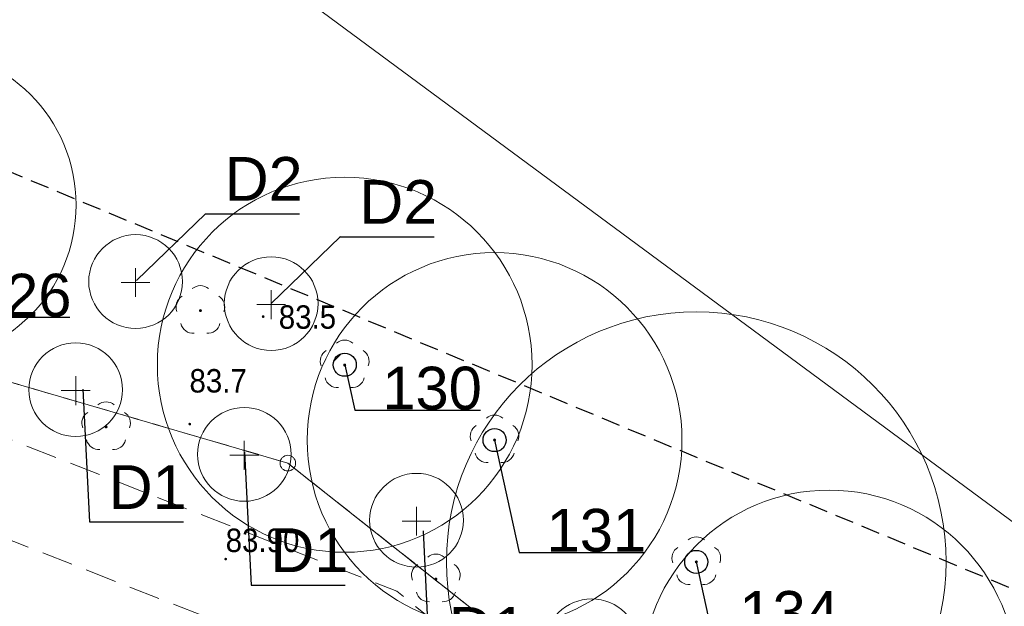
# Model space of a CAD drawing. Header units: metres. Extents: x 6540907 to 6541833, y 5893434 to 5894895.
# Tile 207 of 256: x 6541407 to 6541438, y 5894249 to 5894268. Entities that reach past the tile are written whole.
import ezdxf
from ezdxf import colors
from ezdxf.entities.mleader import LeaderData, LeaderLine
from ezdxf.enums import TextEntityAlignment as Align
from ezdxf.math import Vec2, Vec3

# ---------------------------------------------------------------- set-up
doc = ezdxf.new("R2010")
doc.units = ezdxf.units.M
doc.header["$MEASUREMENT"] = 0
for name, pattern in [('1.0_0.5', [1.5, 1, -0.5]), ('2', [0.9, 0.6, -0.3]), ('219-500', [0, 0]), ('egug-500', [1, 0.5, -0.5])]:
    doc.linetypes.add(name, pattern=pattern)
doc.layers.get('0').update_dxf_attribs({"color": 2, "linetype": 'CONTINUOUS', "lineweight": 5})
for name, color, linetype, lineweight in [('202-punkt graniczny', 251, 'CONTINUOUS', 9), ('218-kontur użytku gruntowego', 251, 'CONTINUOUS', 9), ('219-działka ewidencyjna', 152, 'CONTINUOUS', 18), ('chodnik', 251, 'CONTINUOUS', 9), ('drzewo liściaste', 251, 'CONTINUOUS', 9), ('pikieta naturalna', 251, 'CONTINUOUS', 9), ('pikieta naturalna-Atr2', 251, 'CONTINUOUS', 9), ('pikieta sztuczna', 251, 'CONTINUOUS', 9), ('pikieta sztuczna-Atr2', 251, 'CONTINUOUS', 9), ('woda stojąca', 251, 'CONTINUOUS', 9), ('z_i_drzewa_liściste_korony', 66, 'CONTINUOUS', 20), ('z_i_drzewa_opis', 7, 'CONTINUOUS', 25), ('z_n_kom_alnus glutinosa', 162, 'CONTINUOUS', 20), ('z_nas_kom_populus tremula', 162, 'CONTINUOUS', 20), ('Zakres', 252, 'CONTINUOUS', 15)]:
    doc.layers.add(name, color=color, linetype=linetype, lineweight=lineweight)
doc.styles.add('Opisowy', font='arial.ttf')
doc.styles.get("Standard").update_dxf_attribs({"font": 'Arial', "width": 0.75})

# ---------------------------------------------------------------- blocks, each defined once
blk = doc.blocks.new('202')
at = {"color": 0, "linetype": 'Continuous', "lineweight": 0}
blk.add_circle((0, 0), 0.25, dxfattribs=at)
blk = doc.blocks.new('PW01')
at = {"linetype": 'Continuous', "lineweight": 13}
h = blk.add_hatch(color=0, dxfattribs=at)
edge = h.paths.add_edge_path()
edge.add_arc((0, 0), 0.045, 0, 360)
blk = doc.blocks.new('OP021')
at = {"linetype": 'Continuous', "lineweight": 13}
h = blk.add_hatch(color=0, dxfattribs=at)
edge = h.paths.add_edge_path()
edge.add_arc((0, 0), 0.05, 0, 360)
at = {"color": 0, "linetype": 'Continuous', "lineweight": 13}
for centre, start, end in [((0, 0.4), 49.272, 130.728), ((-0.38, 0.124), 121.308, 202.548), ((0.38, 0.124), 337.452, 58.692), ((-0.235, -0.324), 193.221, 274.871), ((0.235, -0.324), 265.129, 346.779)]:
    blk.add_arc(centre, 0.4, start, end, dxfattribs=at)
blk = doc.blocks.new('_None')
blk = doc.blocks.new('punkt')
h = blk.add_hatch()
h.set_pattern_fill('ANSI32', color=256, scale=0.2)
h.set_pattern_definition([(45, (-4781848.87, -5644337.08), (-1.34703841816, 1.34703841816), []), (45, (-4781847.972, -5644337.08), (-1.34703841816, 1.34703841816), [])])
edge = h.paths.add_edge_path()
edge.add_arc((0, 0), 0.243, 0, 360)
blk.add_circle((0, 0), 0.243)
blk = doc.blocks.new('d')
at = {"linetype": 'Continuous'}
for points in [[(0, 0.461), (0, -0.461)], [(0.461, 0), (-0.461, 0)]]:
    blk.add_lwpolyline(points, dxfattribs=at)
blk.add_circle((0, 0.031), 1.5, dxfattribs=at)

msp = doc.modelspace()

# ---------------------------------------------------------------- linework, layer by layer
at = {"layer": '218-kontur użytku gruntowego', "linetype": 'egug-500', "lineweight": 18, "flags": 128}
for points in [[(6541415.18, 5894253.628), (6541372.49, 5894266.088)], [(6541372.49, 5894266.088), (6541415.18, 5894253.628)], [(6541474.93, 5894206.388), (6541415.18, 5894253.628)], [(6541415.18, 5894253.628), (6541474.93, 5894206.388)]]:
    msp.add_lwpolyline(points, dxfattribs=at)
at = {"layer": '219-działka ewidencyjna', "linetype": '219-500', "lineweight": 18, "flags": 128}
for points in [[(6541415.18, 5894253.628), (6541372.49, 5894266.088)], [(6541528.91, 5894163.708), (6541415.18, 5894253.628)]]:
    msp.add_lwpolyline(points, dxfattribs=at)
at = {"layer": 'chodnik', "linetype": '1.0_0.5', "lineweight": 18, "flags": 128}
msp.add_lwpolyline([(6541148.09, 5894266.608), (6541121.4, 5894253.108), (6541122.75, 5894251.218), (6541149.27, 5894263.848), (6541185.84, 5894277.468), (6541214.53, 5894280.958), (6541220.14, 5894280.468), (6541232.78, 5894276.948), (6541273.74, 5894255.128), (6541292.32, 5894248.138), (6541299.58, 5894246.488), (6541311.46, 5894246.228), (6541320.71, 5894247.928), (6541358.75, 5894259.418), (6541381.84, 5894259.168), (6541383.11, 5894258.688), (6541394.29, 5894255.868), (6541417.15, 5894246.908), (6541419.74, 5894244.818), (6541430.87, 5894235.068), (6541433.75, 5894232.708), (6541442.13, 5894221.108), (6541450.88, 5894208.258), (6541461.26, 5894194.908), (6541472.88, 5894183.518), (6541484.16, 5894175.358), (6541492.85, 5894170.438), (6541512, 5894163.558), (6541515.21, 5894162.958), (6541516.3, 5894165.558), (6541512.94, 5894166.398), (6541494.11, 5894173.178), (6541485.78, 5894177.878), (6541474.82, 5894185.818), (6541463.5, 5894196.908), (6541453.3, 5894210.018), (6541444.59, 5894222.828), (6541435.95, 5894234.788), (6541432.81, 5894237.358), (6541421.67, 5894247.118), (6541418.67, 5894249.528), (6541395.21, 5894258.728), (6541384.01, 5894261.548), (6541382.4, 5894262.168), (6541358.33, 5894262.418), (6541320.17, 5894250.908), (6541310.58, 5894248.848), (6541305.73, 5894248.828), (6541301.24, 5894249.028), (6541301.24, 5894249.028), (6541293.42, 5894251.278), (6541277.75, 5894257.108), (6541274.98, 5894257.888), (6541233.63, 5894279.558), (6541220.53, 5894283.528), (6541214.73, 5894283.598), (6541185.16, 5894280.418)], close=True, dxfattribs=at)
at = {"layer": 'woda stojąca', "linetype": 'Continuous', "lineweight": 18, "flags": 128}
msp.add_lwpolyline([(6541367.34, 5894279.258), (6541389.88, 5894276.588), (6541402.75, 5894273.998), (6541409.99, 5894272.718), (6541446.46, 5894245.798), (6541481.8, 5894212.568), (6541502.15, 5894198.468), (6541553.78, 5894181.838), (6541585.51, 5894167.408), (6541602.96, 5894161.388), (6541638.54, 5894156.538), (6541655.67, 5894151.408), (6541664.14, 5894128.558), (6541679.96, 5894085.878), (6541682.61, 5894081.719)], dxfattribs=at)
at = {"layer": 'z_i_drzewa_liściste_korony', "linetype": 'Continuous'}
for centre, radius in [((6541403.399, 5894261.889), 5), ((6541417.001, 5894256.776), 6), ((6541421.801, 5894254.365), 6), ((6541428.258, 5894250.468), 8), ((6541432.511, 5894246.765), 6)]:
    msp.add_circle(centre, radius, dxfattribs=at)
at = {"layer": 'Zakres', "linetype": '2', "lineweight": 25, "flags": 128}
msp.add_lwpolyline([(6541682.61, 5894095.007), (6541557.28, 5894200.188), (6541380.44, 5894273.688), (6541307.38, 5894262.598), (6541211.66, 5894300.638), (6541170.76, 5894305.568), (6541137.92, 5894291.268), (6541058.11, 5894283.298), (6540997.5, 5894230.068), (6540930.81, 5894138.998)], dxfattribs=at)

# ---------------------------------------------------------------- block references
at = {"layer": '202-punkt graniczny', "linetype": 'Continuous', "lineweight": 18}
msp.add_blockref('202', (6541415.18, 5894253.628), dxfattribs=at)
at = {"layer": 'drzewo liściaste', "linetype": 'Continuous', "lineweight": 18}
for p in [(6541412.38, 5894258.508), (6541412.38, 5894258.508), (6541412.38, 5894258.508), (6541417, 5894256.768), (6541417, 5894256.768), (6541417, 5894256.768), (6541409.36, 5894254.788), (6541409.36, 5894254.788), (6541409.36, 5894254.788), (6541421.8, 5894254.368), (6541421.8, 5894254.368), (6541421.8, 5894254.368), (6541428.26, 5894250.468), (6541428.26, 5894250.468), (6541428.26, 5894250.468), (6541419.92, 5894249.918), (6541419.92, 5894249.918), (6541419.92, 5894249.918)]:
    msp.add_blockref('OP021', p, dxfattribs=at)
at = {"layer": 'pikieta naturalna', "linetype": 'Continuous', "lineweight": 13}
for p in [(6541414.39, 5894258.318), (6541412.04, 5894254.878)]:
    msp.add_blockref('PW01', p, dxfattribs=at)
at = {"layer": 'pikieta sztuczna', "linetype": 'Continuous', "lineweight": 13}
msp.add_blockref('PW01', (6541413.19, 5894250.558), dxfattribs=at)
at = {"layer": 'z_i_drzewa_opis', "ltscale": 0.01, "xscale": 1.520278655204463, "yscale": 1.520278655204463, "zscale": 1.520278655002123}
for p in [(6541417.001, 5894256.776), (6541421.801, 5894254.365), (6541428.258, 5894250.468)]:
    msp.add_blockref('punkt', p, dxfattribs=at)
at = {"layer": 'z_n_kom_alnus glutinosa', "linetype": 'Continuous'}
for p in [(6541408.386, 5894255.948), (6541413.786, 5894253.878), (6541419.3, 5894251.771), (6541424.912, 5894247.752)]:
    msp.add_blockref('d', p, dxfattribs=at)
at = {"layer": 'z_nas_kom_populus tremula', "linetype": 'Continuous'}
for p in [(6541410.304, 5894259.408), (6541414.646, 5894258.701)]:
    msp.add_blockref('d', p, dxfattribs=at)

# ---------------------------------------------------------------- texts
at = {"layer": 'pikieta naturalna-Atr2', "width": 0.9}
for s, p in [('83.5', (6541414.89, 5894257.928)), ('83.7', (6541412.03, 5894255.888))]:
    msp.add_text(s, height=0.75, dxfattribs=at).set_placement(p)
at = {"layer": 'pikieta sztuczna-Atr2', "width": 0.9}
msp.add_text('83.90', height=0.75, dxfattribs=at).set_placement((6541413.19, 5894250.558), align=Align.BOTTOM_LEFT)

# ---------------------------------------------------------------- leaders
at = {"layer": 'z_i_drzewa_opis'}
ml = msp.add_multileader_mtext('Standard', dxfattribs=at)
ml.set_content('D2', color=256, style='Opisowy')
ml.set_leader_properties()
ml.set_arrow_properties(name='NONE')
ml.build(insert=Vec2(0, 0))
ml.multileader.update_dxf_attribs({"has_dogleg": 0, "text_left_attachment_type": 6, "text_right_attachment_type": 5, "text_top_attachment_type": 0, "text_bottom_attachment_type": 0, "dogleg_length": 1.914, "arrow_head_size": 4.904})
ctx = ml.context
ctx.base_point, ctx.char_height, ctx.arrow_head_size, ctx.landing_gap_size, ctx.plane_origin = Vec3(6541412.54, 5894261.61), 1.4, 4.904, 0.613, Vec3(6541407.38, 5894258.541)
ctx.left_attachment, ctx.right_attachment, ctx.attachment_type = 6, 5, 2
notes = []
notes.append((ctx, [(1, (1, 1, 0), (6541410.412, 5894261.61), (1, 0), 2.128, [(0, [(6541410.336, 5894259.47), (6541412.54, 5894261.61), (6541412.54, 5894261.61), (6541412.54, 5894261.61), (6541412.54, 5894261.61), (6541412.54, 5894261.61), (6541412.54, 5894261.61), (6541412.54, 5894261.61), (6541412.54, 5894261.61), (6541412.54, 5894261.61), (6541412.54, 5894261.61), (6541412.54, 5894261.61), (6541412.54, 5894261.61), (6541412.54, 5894261.61), (6541412.54, 5894261.61), (6541412.54, 5894261.61), (6541412.54, 5894261.61), (6541412.54, 5894261.61), (6541412.54, 5894261.61), (6541412.54, 5894261.61), (6541412.54, 5894261.61), (6541412.54, 5894261.61), (6541412.54, 5894261.61), (6541412.54, 5894261.61), (6541412.54, 5894261.61), (6541412.54, 5894261.61), (6541412.54, 5894261.61), (6541412.54, 5894261.61), (6541412.54, 5894261.61), (6541412.54, 5894261.61), (6541412.54, 5894261.61), (6541412.54, 5894261.61), (6541412.54, 5894261.61), (6541412.54, 5894261.61), (6541412.54, 5894261.61), (6541412.54, 5894261.61), (6541412.54, 5894261.61), (6541412.54, 5894261.61), (6541412.54, 5894261.61), (6541412.54, 5894261.61), (6541412.54, 5894261.61), (6541412.54, 5894261.61), (6541412.54, 5894261.61), (6541412.54, 5894261.61), (6541412.54, 5894261.61), (6541412.54, 5894261.61), (6541412.54, 5894261.61), (6541412.54, 5894261.61), (6541412.54, 5894261.61), (6541412.54, 5894261.61), (6541412.54, 5894261.61), (6541412.54, 5894261.61), (6541412.54, 5894261.61), (6541412.54, 5894261.61), (6541412.54, 5894261.61), (6541412.54, 5894261.61), (6541412.54, 5894261.61), (6541412.54, 5894261.61), (6541412.54, 5894261.61), (6541412.54, 5894261.61), (6541412.54, 5894261.61), (6541412.54, 5894261.61), (6541412.54, 5894261.61), (6541412.54, 5894261.61), (6541412.54, 5894261.61), (6541412.54, 5894261.61), (6541412.54, 5894261.61), (6541412.54, 5894261.61), (6541412.54, 5894261.61), (6541412.54, 5894261.61), (6541412.54, 5894261.61), (6541412.54, 5894261.61), (6541412.54, 5894261.61), (6541412.54, 5894261.61), (6541412.54, 5894261.61), (6541412.54, 5894261.61), (6541412.54, 5894261.61), (6541412.54, 5894261.61), (6541412.54, 5894261.61), (6541412.54, 5894261.61), (6541412.54, 5894261.61), (6541412.54, 5894261.61), (6541412.54, 5894261.61), (6541412.54, 5894261.61), (6541412.54, 5894261.61), (6541412.54, 5894261.61), (6541412.54, 5894261.61), (6541412.54, 5894261.61), (6541412.54, 5894261.61), (6541412.54, 5894261.61), (6541412.54, 5894261.61), (6541412.54, 5894261.61), (6541412.54, 5894261.61), (6541412.54, 5894261.61), (6541412.54, 5894261.61), (6541412.54, 5894261.61), (6541412.54, 5894261.61), (6541412.54, 5894261.61), (6541412.54, 5894261.61), (6541412.54, 5894261.61), (6541412.54, 5894261.61), (6541412.54, 5894261.61), (6541412.54, 5894261.61), (6541412.54, 5894261.61), (6541412.54, 5894261.61), (6541412.54, 5894261.61), (6541412.54, 5894261.61), (6541412.54, 5894261.61), (6541412.54, 5894261.61), (6541412.54, 5894261.61), (6541412.54, 5894261.61), (6541412.54, 5894261.61), (6541412.54, 5894261.61), (6541412.54, 5894261.61), (6541412.54, 5894261.61), (6541412.54, 5894261.61), (6541412.54, 5894261.61), (6541412.54, 5894261.61), (6541412.54, 5894261.61), (6541412.54, 5894261.61), (6541412.54, 5894261.61), (6541412.54, 5894261.61)], 256, [])])]))
ctx.mtext.insert, ctx.mtext.flow_direction = Vec3(6541413.153, 5894263.424), 5
ml = msp.add_multileader_mtext('Standard', dxfattribs=at)
ml.set_content('D2', color=256, style='Opisowy')
ml.set_leader_properties()
ml.set_arrow_properties(name='NONE')
ml.build(insert=Vec2(0, 0))
ml.multileader.update_dxf_attribs({"has_dogleg": 0, "text_left_attachment_type": 6, "text_right_attachment_type": 5, "text_top_attachment_type": 0, "text_bottom_attachment_type": 0, "dogleg_length": 1.914, "arrow_head_size": 4.904})
ctx = ml.context
ctx.base_point, ctx.char_height, ctx.arrow_head_size, ctx.landing_gap_size, ctx.plane_origin = Vec3(6541416.851, 5894260.872), 1.4, 4.904, 0.613, Vec3(6541411.691, 5894257.803)
ctx.left_attachment, ctx.right_attachment, ctx.attachment_type = 6, 5, 2
notes.append((ctx, [(1, (1, 1, 0), (6541414.722, 5894260.872), (1, 0), 2.128, [(0, [(6541414.646, 5894258.732), (6541416.851, 5894260.872), (6541416.851, 5894260.872), (6541416.851, 5894260.872), (6541416.851, 5894260.872), (6541416.851, 5894260.872), (6541416.851, 5894260.872), (6541416.851, 5894260.872), (6541416.851, 5894260.872), (6541416.851, 5894260.872), (6541416.851, 5894260.872), (6541416.851, 5894260.872), (6541416.851, 5894260.872), (6541416.851, 5894260.872), (6541416.851, 5894260.872), (6541416.851, 5894260.872), (6541416.851, 5894260.872), (6541416.851, 5894260.872), (6541416.851, 5894260.872), (6541416.851, 5894260.872), (6541416.851, 5894260.872), (6541416.851, 5894260.872), (6541416.851, 5894260.872), (6541416.851, 5894260.872), (6541416.851, 5894260.872), (6541416.851, 5894260.872), (6541416.851, 5894260.872), (6541416.851, 5894260.872), (6541416.851, 5894260.872), (6541416.851, 5894260.872), (6541416.851, 5894260.872), (6541416.851, 5894260.872), (6541416.851, 5894260.872), (6541416.851, 5894260.872), (6541416.851, 5894260.872), (6541416.851, 5894260.872), (6541416.851, 5894260.872), (6541416.851, 5894260.872), (6541416.851, 5894260.872), (6541416.851, 5894260.872), (6541416.851, 5894260.872), (6541416.851, 5894260.872), (6541416.851, 5894260.872), (6541416.851, 5894260.872), (6541416.851, 5894260.872), (6541416.851, 5894260.872), (6541416.851, 5894260.872), (6541416.851, 5894260.872), (6541416.851, 5894260.872), (6541416.851, 5894260.872), (6541416.851, 5894260.872), (6541416.851, 5894260.872), (6541416.851, 5894260.872), (6541416.851, 5894260.872), (6541416.851, 5894260.872), (6541416.851, 5894260.872), (6541416.851, 5894260.872), (6541416.851, 5894260.872), (6541416.851, 5894260.872), (6541416.851, 5894260.872), (6541416.851, 5894260.872), (6541416.851, 5894260.872), (6541416.851, 5894260.872), (6541416.851, 5894260.872), (6541416.851, 5894260.872), (6541416.851, 5894260.872), (6541416.851, 5894260.872), (6541416.851, 5894260.872), (6541416.851, 5894260.872), (6541416.851, 5894260.872), (6541416.851, 5894260.872), (6541416.851, 5894260.872), (6541416.851, 5894260.872), (6541416.851, 5894260.872), (6541416.851, 5894260.872), (6541416.851, 5894260.872), (6541416.851, 5894260.872), (6541416.851, 5894260.872), (6541416.851, 5894260.872), (6541416.851, 5894260.872), (6541416.851, 5894260.872), (6541416.851, 5894260.872), (6541416.851, 5894260.872), (6541416.851, 5894260.872), (6541416.851, 5894260.872), (6541416.851, 5894260.872), (6541416.851, 5894260.872), (6541416.851, 5894260.872), (6541416.851, 5894260.872), (6541416.851, 5894260.872), (6541416.851, 5894260.872), (6541416.851, 5894260.872), (6541416.851, 5894260.872), (6541416.851, 5894260.872), (6541416.851, 5894260.872), (6541416.851, 5894260.872), (6541416.851, 5894260.872), (6541416.851, 5894260.872), (6541416.851, 5894260.872), (6541416.851, 5894260.872), (6541416.851, 5894260.872), (6541416.851, 5894260.872), (6541416.851, 5894260.872), (6541416.851, 5894260.872), (6541416.851, 5894260.872), (6541416.851, 5894260.872), (6541416.851, 5894260.872), (6541416.851, 5894260.872), (6541416.851, 5894260.872), (6541416.851, 5894260.872), (6541416.851, 5894260.872), (6541416.851, 5894260.872), (6541416.851, 5894260.872), (6541416.851, 5894260.872), (6541416.851, 5894260.872), (6541416.851, 5894260.872), (6541416.851, 5894260.872), (6541416.851, 5894260.872), (6541416.851, 5894260.872), (6541416.851, 5894260.872), (6541416.851, 5894260.872), (6541416.851, 5894260.872)], 256, [])])]))
ctx.mtext.insert, ctx.mtext.flow_direction = Vec3(6541417.464, 5894262.686), 5
at = {"layer": 'z_i_drzewa_opis', "ltscale": 0.01}
ml = msp.add_multileader_mtext('Standard', dxfattribs=at)
ml.set_content('126', color=256, style='Opisowy')
ml.set_leader_properties()
ml.set_arrow_properties(name='NONE')
ml.build(insert=Vec2(0, 0))
ml.multileader.update_dxf_attribs({"has_dogleg": 0, "text_left_attachment_type": 6, "text_right_attachment_type": 5, "text_top_attachment_type": 0, "text_bottom_attachment_type": 0, "dogleg_length": 1.914, "arrow_head_size": 7.005})
ctx = ml.context
ctx.base_point, ctx.char_height, ctx.arrow_head_size, ctx.landing_gap_size, ctx.plane_origin = Vec3(6541404.188, 5894258.297), 1.3683, 7.005, 0.876, Vec3(6541396.817, 5894253.912)
ctx.left_attachment, ctx.right_attachment, ctx.attachment_type = 6, 5, 2
notes.append((ctx, [(1, (1, 1, 0), (6541401.147, 5894258.297), (1, 0), 3.041, [(0, [(6541403.399, 5894261.889), (6541404.188, 5894258.297), (6541404.188, 5894258.297), (6541404.188, 5894258.297), (6541404.188, 5894258.297), (6541404.188, 5894258.297), (6541404.188, 5894258.297), (6541404.188, 5894258.297), (6541404.188, 5894258.297), (6541404.188, 5894258.297), (6541404.188, 5894258.297), (6541404.188, 5894258.297), (6541404.188, 5894258.297), (6541404.188, 5894258.297), (6541404.188, 5894258.297), (6541404.188, 5894258.297), (6541404.188, 5894258.297), (6541404.188, 5894258.297), (6541404.188, 5894258.297), (6541404.188, 5894258.297), (6541404.188, 5894258.297), (6541404.188, 5894258.297), (6541404.188, 5894258.297), (6541404.188, 5894258.297), (6541404.188, 5894258.297), (6541404.188, 5894258.297), (6541404.188, 5894258.297), (6541404.188, 5894258.297), (6541404.188, 5894258.297), (6541404.188, 5894258.297), (6541404.188, 5894258.297), (6541404.188, 5894258.297), (6541404.188, 5894258.297), (6541404.188, 5894258.297), (6541404.188, 5894258.297), (6541404.188, 5894258.297), (6541404.188, 5894258.297), (6541404.188, 5894258.297), (6541404.188, 5894258.297), (6541404.188, 5894258.297), (6541404.188, 5894258.297), (6541404.188, 5894258.297), (6541404.188, 5894258.297), (6541404.188, 5894258.297), (6541404.188, 5894258.297), (6541404.188, 5894258.297), (6541404.188, 5894258.297), (6541404.188, 5894258.297), (6541404.188, 5894258.297), (6541404.188, 5894258.297), (6541404.188, 5894258.297), (6541404.188, 5894258.297), (6541404.188, 5894258.297), (6541404.188, 5894258.297), (6541404.188, 5894258.297), (6541404.188, 5894258.297), (6541404.188, 5894258.297), (6541404.188, 5894258.297), (6541404.188, 5894258.297), (6541404.188, 5894258.297), (6541404.188, 5894258.297), (6541404.188, 5894258.297), (6541404.188, 5894258.297), (6541404.188, 5894258.297), (6541404.188, 5894258.297), (6541404.188, 5894258.297), (6541404.188, 5894258.297), (6541404.188, 5894258.297), (6541404.188, 5894258.297), (6541404.188, 5894258.297), (6541404.188, 5894258.297), (6541404.188, 5894258.297), (6541404.188, 5894258.297), (6541404.188, 5894258.297), (6541404.188, 5894258.297), (6541404.188, 5894258.297), (6541404.188, 5894258.297), (6541404.188, 5894258.297), (6541404.188, 5894258.297), (6541404.188, 5894258.297), (6541404.188, 5894258.297), (6541404.188, 5894258.297), (6541404.188, 5894258.297), (6541404.188, 5894258.297), (6541404.188, 5894258.297), (6541404.188, 5894258.297), (6541404.188, 5894258.297), (6541404.188, 5894258.297), (6541404.188, 5894258.297), (6541404.188, 5894258.297), (6541404.188, 5894258.297), (6541404.188, 5894258.297), (6541404.188, 5894258.297), (6541404.188, 5894258.297), (6541404.188, 5894258.297), (6541404.188, 5894258.297), (6541404.188, 5894258.297), (6541404.188, 5894258.297), (6541404.188, 5894258.297), (6541404.188, 5894258.297), (6541404.188, 5894258.297), (6541404.188, 5894258.297), (6541404.188, 5894258.297), (6541404.188, 5894258.297), (6541404.188, 5894258.297), (6541404.188, 5894258.297), (6541404.188, 5894258.297), (6541404.188, 5894258.297), (6541404.188, 5894258.297), (6541404.188, 5894258.297), (6541404.188, 5894258.297), (6541404.188, 5894258.297), (6541404.188, 5894258.297), (6541404.188, 5894258.297), (6541404.188, 5894258.297), (6541404.188, 5894258.297), (6541404.188, 5894258.297), (6541404.188, 5894258.297), (6541404.188, 5894258.297), (6541404.188, 5894258.297), (6541404.188, 5894258.297), (6541404.188, 5894258.297), (6541404.188, 5894258.297), (6541404.188, 5894258.297), (6541404.188, 5894258.297), (6541404.188, 5894258.297), (6541404.188, 5894258.297), (6541404.188, 5894258.297)], 256, [])])]))
ctx.mtext.insert, ctx.mtext.flow_direction = Vec3(6541405.063, 5894259.688), 5
at = {"layer": 'z_i_drzewa_opis'}
ml = msp.add_multileader_mtext('Standard', dxfattribs=at)
ml.set_content('130', color=256, style='Opisowy')
ml.set_leader_properties()
ml.set_arrow_properties(name='NONE')
ml.build(insert=Vec2(0, 0))
ml.multileader.update_dxf_attribs({"has_dogleg": 0, "text_left_attachment_type": 6, "text_right_attachment_type": 5, "text_top_attachment_type": 0, "text_bottom_attachment_type": 0, "dogleg_length": 1.914, "arrow_head_size": 7.005})
ctx = ml.context
ctx.base_point, ctx.char_height, ctx.arrow_head_size, ctx.landing_gap_size, ctx.plane_origin = Vec3(6541417.33, 5894255.322), 1.3683, 7.005, 0.876, Vec3(6541410.419, 5894248.8)
ctx.left_attachment, ctx.right_attachment, ctx.attachment_type = 6, 5, 2
notes.append((ctx, [(1, (1, 1, 0), (6541414.289, 5894255.322), (1, 0), 3.041, [(0, [(6541417.001, 5894256.776), (6541417.33, 5894255.322), (6541417.33, 5894255.322), (6541417.33, 5894255.322), (6541417.33, 5894255.322), (6541417.33, 5894255.322), (6541417.33, 5894255.322), (6541417.33, 5894255.322), (6541417.33, 5894255.322), (6541417.33, 5894255.322), (6541417.33, 5894255.322), (6541417.33, 5894255.322), (6541417.33, 5894255.322), (6541417.33, 5894255.322), (6541417.33, 5894255.322), (6541417.33, 5894255.322), (6541417.33, 5894255.322), (6541417.33, 5894255.322), (6541417.33, 5894255.322), (6541417.33, 5894255.322), (6541417.33, 5894255.322), (6541417.33, 5894255.322), (6541417.33, 5894255.322), (6541417.33, 5894255.322), (6541417.33, 5894255.322), (6541417.33, 5894255.322), (6541417.33, 5894255.322), (6541417.33, 5894255.322), (6541417.33, 5894255.322), (6541417.33, 5894255.322), (6541417.33, 5894255.322), (6541417.33, 5894255.322), (6541417.33, 5894255.322), (6541417.33, 5894255.322), (6541417.33, 5894255.322), (6541417.33, 5894255.322), (6541417.33, 5894255.322), (6541417.33, 5894255.322), (6541417.33, 5894255.322), (6541417.33, 5894255.322), (6541417.33, 5894255.322), (6541417.33, 5894255.322), (6541417.33, 5894255.322), (6541417.33, 5894255.322), (6541417.33, 5894255.322), (6541417.33, 5894255.322), (6541417.33, 5894255.322), (6541417.33, 5894255.322), (6541417.33, 5894255.322), (6541417.33, 5894255.322), (6541417.33, 5894255.322), (6541417.33, 5894255.322), (6541417.33, 5894255.322), (6541417.33, 5894255.322), (6541417.33, 5894255.322), (6541417.33, 5894255.322), (6541417.33, 5894255.322), (6541417.33, 5894255.322), (6541417.33, 5894255.322), (6541417.33, 5894255.322), (6541417.33, 5894255.322), (6541417.33, 5894255.322), (6541417.33, 5894255.322), (6541417.33, 5894255.322), (6541417.33, 5894255.322), (6541417.33, 5894255.322), (6541417.33, 5894255.322), (6541417.33, 5894255.322), (6541417.33, 5894255.322), (6541417.33, 5894255.322), (6541417.33, 5894255.322), (6541417.33, 5894255.322), (6541417.33, 5894255.322), (6541417.33, 5894255.322), (6541417.33, 5894255.322), (6541417.33, 5894255.322), (6541417.33, 5894255.322), (6541417.33, 5894255.322), (6541417.33, 5894255.322), (6541417.33, 5894255.322), (6541417.33, 5894255.322), (6541417.33, 5894255.322), (6541417.33, 5894255.322), (6541417.33, 5894255.322), (6541417.33, 5894255.322), (6541417.33, 5894255.322), (6541417.33, 5894255.322), (6541417.33, 5894255.322), (6541417.33, 5894255.322), (6541417.33, 5894255.322), (6541417.33, 5894255.322), (6541417.33, 5894255.322), (6541417.33, 5894255.322), (6541417.33, 5894255.322), (6541417.33, 5894255.322), (6541417.33, 5894255.322), (6541417.33, 5894255.322), (6541417.33, 5894255.322), (6541417.33, 5894255.322), (6541417.33, 5894255.322), (6541417.33, 5894255.322), (6541417.33, 5894255.322), (6541417.33, 5894255.322), (6541417.33, 5894255.322), (6541417.33, 5894255.322), (6541417.33, 5894255.322), (6541417.33, 5894255.322), (6541417.33, 5894255.322), (6541417.33, 5894255.322), (6541417.33, 5894255.322), (6541417.33, 5894255.322), (6541417.33, 5894255.322), (6541417.33, 5894255.322), (6541417.33, 5894255.322), (6541417.33, 5894255.322), (6541417.33, 5894255.322), (6541417.33, 5894255.322), (6541417.33, 5894255.322), (6541417.33, 5894255.322), (6541417.33, 5894255.322), (6541417.33, 5894255.322), (6541417.33, 5894255.322), (6541417.33, 5894255.322), (6541417.33, 5894255.322), (6541417.33, 5894255.322), (6541417.33, 5894255.322), (6541417.33, 5894255.322), (6541417.33, 5894255.322)], 256, [])])]))
ctx.mtext.insert, ctx.mtext.flow_direction = Vec3(6541418.205, 5894256.714), 5
ml = msp.add_multileader_mtext('Standard', dxfattribs=at)
ml.set_content('D1', color=256, style='Opisowy')
ml.set_leader_properties()
ml.set_arrow_properties(name='NONE')
ml.build(insert=Vec2(0, 0))
ml.multileader.update_dxf_attribs({"has_dogleg": 0, "text_left_attachment_type": 6, "text_right_attachment_type": 5, "text_top_attachment_type": 0, "text_bottom_attachment_type": 0, "dogleg_length": 1.914, "arrow_head_size": 4.904})
ctx = ml.context
ctx.base_point, ctx.char_height, ctx.arrow_head_size, ctx.landing_gap_size, ctx.plane_origin = Vec3(6541408.824, 5894251.747), 1.4, 4.904, 0.613, Vec3(6541403.664, 5894248.679)
ctx.left_attachment, ctx.right_attachment, ctx.attachment_type = 6, 5, 2
notes.append((ctx, [(1, (1, 1, 0), (6541406.696, 5894251.747), (1, 0), 2.128, [(0, [(6541408.618, 5894255.997), (6541408.824, 5894251.747), (6541408.824, 5894251.747), (6541408.824, 5894251.747), (6541408.824, 5894251.747), (6541408.824, 5894251.747), (6541408.824, 5894251.747), (6541408.824, 5894251.747), (6541408.824, 5894251.747), (6541408.824, 5894251.747), (6541408.824, 5894251.747), (6541408.824, 5894251.747), (6541408.824, 5894251.747), (6541408.824, 5894251.747), (6541408.824, 5894251.747), (6541408.824, 5894251.747), (6541408.824, 5894251.747), (6541408.824, 5894251.747), (6541408.824, 5894251.747), (6541408.824, 5894251.747), (6541408.824, 5894251.747), (6541408.824, 5894251.747), (6541408.824, 5894251.747), (6541408.824, 5894251.747), (6541408.824, 5894251.747), (6541408.824, 5894251.747), (6541408.824, 5894251.747), (6541408.824, 5894251.747), (6541408.824, 5894251.747), (6541408.824, 5894251.747), (6541408.824, 5894251.747), (6541408.824, 5894251.747), (6541408.824, 5894251.747), (6541408.824, 5894251.747), (6541408.824, 5894251.747), (6541408.824, 5894251.747), (6541408.824, 5894251.747), (6541408.824, 5894251.747), (6541408.824, 5894251.747), (6541408.824, 5894251.747), (6541408.824, 5894251.747), (6541408.824, 5894251.747), (6541408.824, 5894251.747), (6541408.824, 5894251.747), (6541408.824, 5894251.747), (6541408.824, 5894251.747), (6541408.824, 5894251.747), (6541408.824, 5894251.747), (6541408.824, 5894251.747), (6541408.824, 5894251.747), (6541408.824, 5894251.747), (6541408.824, 5894251.747), (6541408.824, 5894251.747), (6541408.824, 5894251.747), (6541408.824, 5894251.747), (6541408.824, 5894251.747), (6541408.824, 5894251.747), (6541408.824, 5894251.747), (6541408.824, 5894251.747), (6541408.824, 5894251.747), (6541408.824, 5894251.747), (6541408.824, 5894251.747), (6541408.824, 5894251.747), (6541408.824, 5894251.747), (6541408.824, 5894251.747), (6541408.824, 5894251.747), (6541408.824, 5894251.747), (6541408.824, 5894251.747), (6541408.824, 5894251.747), (6541408.824, 5894251.747), (6541408.824, 5894251.747), (6541408.824, 5894251.747), (6541408.824, 5894251.747), (6541408.824, 5894251.747), (6541408.824, 5894251.747), (6541408.824, 5894251.747), (6541408.824, 5894251.747), (6541408.824, 5894251.747), (6541408.824, 5894251.747), (6541408.824, 5894251.747), (6541408.824, 5894251.747), (6541408.824, 5894251.747), (6541408.824, 5894251.747), (6541408.824, 5894251.747), (6541408.824, 5894251.747), (6541408.824, 5894251.747), (6541408.824, 5894251.747), (6541408.824, 5894251.747), (6541408.824, 5894251.747), (6541408.824, 5894251.747), (6541408.824, 5894251.747), (6541408.824, 5894251.747), (6541408.824, 5894251.747), (6541408.824, 5894251.747), (6541408.824, 5894251.747), (6541408.824, 5894251.747), (6541408.824, 5894251.747), (6541408.824, 5894251.747), (6541408.824, 5894251.747), (6541408.824, 5894251.747), (6541408.824, 5894251.747), (6541408.824, 5894251.747), (6541408.824, 5894251.747), (6541408.824, 5894251.747), (6541408.824, 5894251.747), (6541408.824, 5894251.747), (6541408.824, 5894251.747), (6541408.824, 5894251.747), (6541408.824, 5894251.747), (6541408.824, 5894251.747), (6541408.824, 5894251.747), (6541408.824, 5894251.747), (6541408.824, 5894251.747), (6541408.824, 5894251.747), (6541408.824, 5894251.747), (6541408.824, 5894251.747), (6541408.824, 5894251.747), (6541408.824, 5894251.747), (6541408.824, 5894251.747), (6541408.824, 5894251.747), (6541408.824, 5894251.747), (6541408.824, 5894251.747)], 256, [])])]))
ctx.mtext.insert, ctx.mtext.flow_direction = Vec3(6541409.437, 5894253.562), 5
ml = msp.add_multileader_mtext('Standard', dxfattribs=at)
ml.set_content('131', color=256, style='Opisowy')
ml.set_leader_properties()
ml.set_arrow_properties(name='NONE')
ml.build(insert=Vec2(0, 0))
ml.multileader.update_dxf_attribs({"has_dogleg": 0, "text_left_attachment_type": 6, "text_right_attachment_type": 5, "text_top_attachment_type": 0, "text_bottom_attachment_type": 0, "dogleg_length": 1.914, "arrow_head_size": 7.005})
ctx = ml.context
ctx.base_point, ctx.char_height, ctx.arrow_head_size, ctx.landing_gap_size, ctx.plane_origin = Vec3(6541422.59, 5894250.773), 1.3683, 7.005, 0.876, Vec3(6541415.218, 5894246.389)
ctx.left_attachment, ctx.right_attachment, ctx.attachment_type = 6, 5, 2
notes.append((ctx, [(1, (1, 1, 0), (6541419.549, 5894250.773), (1, 0), 3.041, [(0, [(6541421.801, 5894254.365), (6541422.59, 5894250.773), (6541422.59, 5894250.773), (6541422.59, 5894250.773), (6541422.59, 5894250.773), (6541422.59, 5894250.773), (6541422.59, 5894250.773), (6541422.59, 5894250.773), (6541422.59, 5894250.773), (6541422.59, 5894250.773), (6541422.59, 5894250.773), (6541422.59, 5894250.773), (6541422.59, 5894250.773), (6541422.59, 5894250.773), (6541422.59, 5894250.773), (6541422.59, 5894250.773), (6541422.59, 5894250.773), (6541422.59, 5894250.773), (6541422.59, 5894250.773), (6541422.59, 5894250.773), (6541422.59, 5894250.773), (6541422.59, 5894250.773), (6541422.59, 5894250.773), (6541422.59, 5894250.773), (6541422.59, 5894250.773), (6541422.59, 5894250.773), (6541422.59, 5894250.773), (6541422.59, 5894250.773), (6541422.59, 5894250.773), (6541422.59, 5894250.773), (6541422.59, 5894250.773), (6541422.59, 5894250.773), (6541422.59, 5894250.773), (6541422.59, 5894250.773), (6541422.59, 5894250.773), (6541422.59, 5894250.773), (6541422.59, 5894250.773), (6541422.59, 5894250.773), (6541422.59, 5894250.773), (6541422.59, 5894250.773), (6541422.59, 5894250.773), (6541422.59, 5894250.773), (6541422.59, 5894250.773), (6541422.59, 5894250.773), (6541422.59, 5894250.773), (6541422.59, 5894250.773), (6541422.59, 5894250.773), (6541422.59, 5894250.773), (6541422.59, 5894250.773), (6541422.59, 5894250.773), (6541422.59, 5894250.773), (6541422.59, 5894250.773), (6541422.59, 5894250.773), (6541422.59, 5894250.773), (6541422.59, 5894250.773), (6541422.59, 5894250.773), (6541422.59, 5894250.773), (6541422.59, 5894250.773), (6541422.59, 5894250.773), (6541422.59, 5894250.773), (6541422.59, 5894250.773), (6541422.59, 5894250.773), (6541422.59, 5894250.773), (6541422.59, 5894250.773), (6541422.59, 5894250.773), (6541422.59, 5894250.773), (6541422.59, 5894250.773), (6541422.59, 5894250.773), (6541422.59, 5894250.773), (6541422.59, 5894250.773), (6541422.59, 5894250.773), (6541422.59, 5894250.773), (6541422.59, 5894250.773), (6541422.59, 5894250.773), (6541422.59, 5894250.773), (6541422.59, 5894250.773), (6541422.59, 5894250.773), (6541422.59, 5894250.773), (6541422.59, 5894250.773), (6541422.59, 5894250.773), (6541422.59, 5894250.773), (6541422.59, 5894250.773), (6541422.59, 5894250.773), (6541422.59, 5894250.773), (6541422.59, 5894250.773), (6541422.59, 5894250.773), (6541422.59, 5894250.773), (6541422.59, 5894250.773), (6541422.59, 5894250.773), (6541422.59, 5894250.773), (6541422.59, 5894250.773), (6541422.59, 5894250.773), (6541422.59, 5894250.773), (6541422.59, 5894250.773), (6541422.59, 5894250.773), (6541422.59, 5894250.773), (6541422.59, 5894250.773), (6541422.59, 5894250.773), (6541422.59, 5894250.773), (6541422.59, 5894250.773), (6541422.59, 5894250.773), (6541422.59, 5894250.773), (6541422.59, 5894250.773), (6541422.59, 5894250.773), (6541422.59, 5894250.773), (6541422.59, 5894250.773), (6541422.59, 5894250.773), (6541422.59, 5894250.773), (6541422.59, 5894250.773), (6541422.59, 5894250.773), (6541422.59, 5894250.773), (6541422.59, 5894250.773), (6541422.59, 5894250.773), (6541422.59, 5894250.773), (6541422.59, 5894250.773), (6541422.59, 5894250.773), (6541422.59, 5894250.773), (6541422.59, 5894250.773), (6541422.59, 5894250.773), (6541422.59, 5894250.773), (6541422.59, 5894250.773), (6541422.59, 5894250.773), (6541422.59, 5894250.773), (6541422.59, 5894250.773), (6541422.59, 5894250.773), (6541422.59, 5894250.773), (6541422.59, 5894250.773), (6541422.59, 5894250.773)], 256, [])])]))
ctx.mtext.insert, ctx.mtext.flow_direction = Vec3(6541423.465, 5894252.165), 5
ml = msp.add_multileader_mtext('Standard', dxfattribs=at)
ml.set_content('D1', color=256, style='Opisowy')
ml.set_leader_properties()
ml.set_arrow_properties(name='NONE')
ml.build(insert=Vec2(0, 0))
ml.multileader.update_dxf_attribs({"has_dogleg": 0, "text_left_attachment_type": 6, "text_right_attachment_type": 5, "text_top_attachment_type": 0, "text_bottom_attachment_type": 0, "dogleg_length": 1.914, "arrow_head_size": 4.904})
ctx = ml.context
ctx.base_point, ctx.char_height, ctx.arrow_head_size, ctx.landing_gap_size, ctx.plane_origin = Vec3(6541414.002, 5894249.726), 1.4, 4.904, 0.613, Vec3(6541408.842, 5894246.657)
ctx.left_attachment, ctx.right_attachment, ctx.attachment_type = 6, 5, 2
notes.append((ctx, [(1, (1, 1, 0), (6541411.873, 5894249.726), (1, 0), 2.128, [(0, [(6541413.795, 5894253.975), (6541414.002, 5894249.726), (6541414.002, 5894249.726), (6541414.002, 5894249.726), (6541414.002, 5894249.726), (6541414.002, 5894249.726), (6541414.002, 5894249.726), (6541414.002, 5894249.726), (6541414.002, 5894249.726), (6541414.002, 5894249.726), (6541414.002, 5894249.726), (6541414.002, 5894249.726), (6541414.002, 5894249.726), (6541414.002, 5894249.726), (6541414.002, 5894249.726), (6541414.002, 5894249.726), (6541414.002, 5894249.726), (6541414.002, 5894249.726), (6541414.002, 5894249.726), (6541414.002, 5894249.726), (6541414.002, 5894249.726), (6541414.002, 5894249.726), (6541414.002, 5894249.726), (6541414.002, 5894249.726), (6541414.002, 5894249.726), (6541414.002, 5894249.726), (6541414.002, 5894249.726), (6541414.002, 5894249.726), (6541414.002, 5894249.726), (6541414.002, 5894249.726), (6541414.002, 5894249.726), (6541414.002, 5894249.726), (6541414.002, 5894249.726), (6541414.002, 5894249.726), (6541414.002, 5894249.726), (6541414.002, 5894249.726), (6541414.002, 5894249.726), (6541414.002, 5894249.726), (6541414.002, 5894249.726), (6541414.002, 5894249.726), (6541414.002, 5894249.726), (6541414.002, 5894249.726), (6541414.002, 5894249.726), (6541414.002, 5894249.726), (6541414.002, 5894249.726), (6541414.002, 5894249.726), (6541414.002, 5894249.726), (6541414.002, 5894249.726), (6541414.002, 5894249.726), (6541414.002, 5894249.726), (6541414.002, 5894249.726), (6541414.002, 5894249.726), (6541414.002, 5894249.726), (6541414.002, 5894249.726), (6541414.002, 5894249.726), (6541414.002, 5894249.726), (6541414.002, 5894249.726), (6541414.002, 5894249.726), (6541414.002, 5894249.726), (6541414.002, 5894249.726), (6541414.002, 5894249.726), (6541414.002, 5894249.726), (6541414.002, 5894249.726), (6541414.002, 5894249.726), (6541414.002, 5894249.726), (6541414.002, 5894249.726), (6541414.002, 5894249.726), (6541414.002, 5894249.726), (6541414.002, 5894249.726), (6541414.002, 5894249.726), (6541414.002, 5894249.726), (6541414.002, 5894249.726), (6541414.002, 5894249.726), (6541414.002, 5894249.726), (6541414.002, 5894249.726), (6541414.002, 5894249.726), (6541414.002, 5894249.726), (6541414.002, 5894249.726), (6541414.002, 5894249.726), (6541414.002, 5894249.726), (6541414.002, 5894249.726), (6541414.002, 5894249.726), (6541414.002, 5894249.726), (6541414.002, 5894249.726), (6541414.002, 5894249.726), (6541414.002, 5894249.726), (6541414.002, 5894249.726), (6541414.002, 5894249.726), (6541414.002, 5894249.726), (6541414.002, 5894249.726), (6541414.002, 5894249.726), (6541414.002, 5894249.726), (6541414.002, 5894249.726), (6541414.002, 5894249.726), (6541414.002, 5894249.726), (6541414.002, 5894249.726), (6541414.002, 5894249.726), (6541414.002, 5894249.726), (6541414.002, 5894249.726), (6541414.002, 5894249.726), (6541414.002, 5894249.726), (6541414.002, 5894249.726), (6541414.002, 5894249.726), (6541414.002, 5894249.726), (6541414.002, 5894249.726), (6541414.002, 5894249.726), (6541414.002, 5894249.726), (6541414.002, 5894249.726), (6541414.002, 5894249.726), (6541414.002, 5894249.726), (6541414.002, 5894249.726), (6541414.002, 5894249.726), (6541414.002, 5894249.726), (6541414.002, 5894249.726), (6541414.002, 5894249.726), (6541414.002, 5894249.726), (6541414.002, 5894249.726), (6541414.002, 5894249.726), (6541414.002, 5894249.726), (6541414.002, 5894249.726), (6541414.002, 5894249.726), (6541414.002, 5894249.726)], 256, [])])]))
ctx.mtext.insert, ctx.mtext.flow_direction = Vec3(6541414.615, 5894251.54), 5
ml = msp.add_multileader_mtext('Standard', dxfattribs=at)
ml.set_content('D1', color=256, style='Opisowy')
ml.set_leader_properties()
ml.set_arrow_properties(name='NONE')
ml.build(insert=Vec2(0, 0))
ml.multileader.update_dxf_attribs({"has_dogleg": 0, "text_left_attachment_type": 6, "text_right_attachment_type": 5, "text_top_attachment_type": 0, "text_bottom_attachment_type": 0, "dogleg_length": 1.914, "arrow_head_size": 4.904})
ctx = ml.context
ctx.base_point, ctx.char_height, ctx.arrow_head_size, ctx.landing_gap_size, ctx.plane_origin = Vec3(6541419.722, 5894247.211), 1.4, 4.904, 0.613, Vec3(6541414.562, 5894244.142)
ctx.left_attachment, ctx.right_attachment, ctx.attachment_type = 6, 5, 2
notes.append((ctx, [(1, (1, 1, 0), (6541417.593, 5894247.211), (1, 0), 2.128, [(0, [(6541419.515, 5894251.46), (6541419.722, 5894247.211), (6541419.722, 5894247.211), (6541419.722, 5894247.211), (6541419.722, 5894247.211), (6541419.722, 5894247.211), (6541419.722, 5894247.211), (6541419.722, 5894247.211), (6541419.722, 5894247.211), (6541419.722, 5894247.211), (6541419.722, 5894247.211), (6541419.722, 5894247.211), (6541419.722, 5894247.211), (6541419.722, 5894247.211), (6541419.722, 5894247.211), (6541419.722, 5894247.211), (6541419.722, 5894247.211), (6541419.722, 5894247.211), (6541419.722, 5894247.211), (6541419.722, 5894247.211), (6541419.722, 5894247.211), (6541419.722, 5894247.211), (6541419.722, 5894247.211), (6541419.722, 5894247.211), (6541419.722, 5894247.211), (6541419.722, 5894247.211), (6541419.722, 5894247.211), (6541419.722, 5894247.211), (6541419.722, 5894247.211), (6541419.722, 5894247.211), (6541419.722, 5894247.211), (6541419.722, 5894247.211), (6541419.722, 5894247.211), (6541419.722, 5894247.211), (6541419.722, 5894247.211), (6541419.722, 5894247.211), (6541419.722, 5894247.211), (6541419.722, 5894247.211), (6541419.722, 5894247.211), (6541419.722, 5894247.211), (6541419.722, 5894247.211), (6541419.722, 5894247.211), (6541419.722, 5894247.211), (6541419.722, 5894247.211), (6541419.722, 5894247.211), (6541419.722, 5894247.211), (6541419.722, 5894247.211), (6541419.722, 5894247.211), (6541419.722, 5894247.211), (6541419.722, 5894247.211), (6541419.722, 5894247.211), (6541419.722, 5894247.211), (6541419.722, 5894247.211), (6541419.722, 5894247.211), (6541419.722, 5894247.211), (6541419.722, 5894247.211), (6541419.722, 5894247.211), (6541419.722, 5894247.211), (6541419.722, 5894247.211), (6541419.722, 5894247.211), (6541419.722, 5894247.211), (6541419.722, 5894247.211), (6541419.722, 5894247.211), (6541419.722, 5894247.211), (6541419.722, 5894247.211), (6541419.722, 5894247.211), (6541419.722, 5894247.211), (6541419.722, 5894247.211), (6541419.722, 5894247.211), (6541419.722, 5894247.211), (6541419.722, 5894247.211), (6541419.722, 5894247.211), (6541419.722, 5894247.211), (6541419.722, 5894247.211), (6541419.722, 5894247.211), (6541419.722, 5894247.211), (6541419.722, 5894247.211), (6541419.722, 5894247.211), (6541419.722, 5894247.211), (6541419.722, 5894247.211), (6541419.722, 5894247.211), (6541419.722, 5894247.211), (6541419.722, 5894247.211), (6541419.722, 5894247.211), (6541419.722, 5894247.211), (6541419.722, 5894247.211), (6541419.722, 5894247.211), (6541419.722, 5894247.211), (6541419.722, 5894247.211), (6541419.722, 5894247.211), (6541419.722, 5894247.211), (6541419.722, 5894247.211), (6541419.722, 5894247.211), (6541419.722, 5894247.211), (6541419.722, 5894247.211), (6541419.722, 5894247.211), (6541419.722, 5894247.211), (6541419.722, 5894247.211), (6541419.722, 5894247.211), (6541419.722, 5894247.211), (6541419.722, 5894247.211), (6541419.722, 5894247.211), (6541419.722, 5894247.211), (6541419.722, 5894247.211), (6541419.722, 5894247.211), (6541419.722, 5894247.211), (6541419.722, 5894247.211), (6541419.722, 5894247.211), (6541419.722, 5894247.211), (6541419.722, 5894247.211), (6541419.722, 5894247.211), (6541419.722, 5894247.211), (6541419.722, 5894247.211), (6541419.722, 5894247.211), (6541419.722, 5894247.211), (6541419.722, 5894247.211), (6541419.722, 5894247.211), (6541419.722, 5894247.211), (6541419.722, 5894247.211), (6541419.722, 5894247.211), (6541419.722, 5894247.211), (6541419.722, 5894247.211)], 256, [])])]))
ctx.mtext.insert, ctx.mtext.flow_direction = Vec3(6541420.335, 5894249.025), 5
at = {"layer": 'z_i_drzewa_opis', "ltscale": 0.01}
ml = msp.add_multileader_mtext('Standard', dxfattribs=at)
ml.set_content('134', color=256, style='Opisowy')
ml.set_leader_properties()
ml.set_arrow_properties(name='NONE')
ml.build(insert=Vec2(0, 0))
ml.multileader.update_dxf_attribs({"has_dogleg": 0, "text_left_attachment_type": 6, "text_right_attachment_type": 5, "text_top_attachment_type": 0, "text_bottom_attachment_type": 0, "dogleg_length": 1.914, "arrow_head_size": 7.005})
ctx = ml.context
ctx.base_point, ctx.char_height, ctx.arrow_head_size, ctx.landing_gap_size, ctx.plane_origin = Vec3(6541428.763, 5894248.144), 1.3683, 7.005, 0.876, Vec3(6541421.675, 5894242.492)
ctx.left_attachment, ctx.right_attachment, ctx.attachment_type = 6, 5, 2
notes.append((ctx, [(1, (1, 1, 0), (6541425.723, 5894248.144), (1, 0), 3.041, [(0, [(6541428.258, 5894250.468), (6541428.763, 5894248.144), (6541428.763, 5894248.144), (6541428.763, 5894248.144), (6541428.763, 5894248.144), (6541428.763, 5894248.144), (6541428.763, 5894248.144), (6541428.763, 5894248.144), (6541428.763, 5894248.144), (6541428.763, 5894248.144), (6541428.763, 5894248.144), (6541428.763, 5894248.144), (6541428.763, 5894248.144), (6541428.763, 5894248.144), (6541428.763, 5894248.144), (6541428.763, 5894248.144), (6541428.763, 5894248.144), (6541428.763, 5894248.144), (6541428.763, 5894248.144), (6541428.763, 5894248.144), (6541428.763, 5894248.144), (6541428.763, 5894248.144), (6541428.763, 5894248.144), (6541428.763, 5894248.144), (6541428.763, 5894248.144), (6541428.763, 5894248.144), (6541428.763, 5894248.144), (6541428.763, 5894248.144), (6541428.763, 5894248.144), (6541428.763, 5894248.144), (6541428.763, 5894248.144), (6541428.763, 5894248.144), (6541428.763, 5894248.144), (6541428.763, 5894248.144), (6541428.763, 5894248.144), (6541428.763, 5894248.144), (6541428.763, 5894248.144), (6541428.763, 5894248.144), (6541428.763, 5894248.144), (6541428.763, 5894248.144), (6541428.763, 5894248.144), (6541428.763, 5894248.144), (6541428.763, 5894248.144), (6541428.763, 5894248.144), (6541428.763, 5894248.144), (6541428.763, 5894248.144), (6541428.763, 5894248.144), (6541428.763, 5894248.144), (6541428.763, 5894248.144), (6541428.763, 5894248.144), (6541428.763, 5894248.144), (6541428.763, 5894248.144), (6541428.763, 5894248.144), (6541428.763, 5894248.144), (6541428.763, 5894248.144), (6541428.763, 5894248.144), (6541428.763, 5894248.144), (6541428.763, 5894248.144), (6541428.763, 5894248.144), (6541428.763, 5894248.144), (6541428.763, 5894248.144), (6541428.763, 5894248.144), (6541428.763, 5894248.144), (6541428.763, 5894248.144), (6541428.763, 5894248.144), (6541428.763, 5894248.144), (6541428.763, 5894248.144), (6541428.763, 5894248.144), (6541428.763, 5894248.144), (6541428.763, 5894248.144), (6541428.763, 5894248.144), (6541428.763, 5894248.144), (6541428.763, 5894248.144), (6541428.763, 5894248.144), (6541428.763, 5894248.144), (6541428.763, 5894248.144), (6541428.763, 5894248.144), (6541428.763, 5894248.144), (6541428.763, 5894248.144), (6541428.763, 5894248.144), (6541428.763, 5894248.144), (6541428.763, 5894248.144), (6541428.763, 5894248.144), (6541428.763, 5894248.144), (6541428.763, 5894248.144), (6541428.763, 5894248.144), (6541428.763, 5894248.144), (6541428.763, 5894248.144), (6541428.763, 5894248.144), (6541428.763, 5894248.144), (6541428.763, 5894248.144), (6541428.763, 5894248.144), (6541428.763, 5894248.144), (6541428.763, 5894248.144), (6541428.763, 5894248.144), (6541428.763, 5894248.144), (6541428.763, 5894248.144), (6541428.763, 5894248.144), (6541428.763, 5894248.144), (6541428.763, 5894248.144), (6541428.763, 5894248.144), (6541428.763, 5894248.144), (6541428.763, 5894248.144), (6541428.763, 5894248.144), (6541428.763, 5894248.144), (6541428.763, 5894248.144), (6541428.763, 5894248.144), (6541428.763, 5894248.144), (6541428.763, 5894248.144), (6541428.763, 5894248.144), (6541428.763, 5894248.144), (6541428.763, 5894248.144), (6541428.763, 5894248.144), (6541428.763, 5894248.144), (6541428.763, 5894248.144), (6541428.763, 5894248.144), (6541428.763, 5894248.144), (6541428.763, 5894248.144), (6541428.763, 5894248.144), (6541428.763, 5894248.144), (6541428.763, 5894248.144), (6541428.763, 5894248.144), (6541428.763, 5894248.144), (6541428.763, 5894248.144), (6541428.763, 5894248.144), (6541428.763, 5894248.144), (6541428.763, 5894248.144), (6541428.763, 5894248.144)], 256, [])])]))
ctx.mtext.insert, ctx.mtext.flow_direction = Vec3(6541429.639, 5894249.536), 5
for ctx, leaders in notes:
    for number, flags, end, landing, length, lines in leaders:
        leader = LeaderData()
        leader.index, (leader.has_last_leader_line, leader.has_dogleg_vector, leader.attachment_direction) = number, flags
        leader.last_leader_point, leader.dogleg_vector, leader.dogleg_length = Vec3(end), Vec3(landing), length
        for number, points, colour, breaks in lines:
            line = LeaderLine()
            line.index, line.vertices, line.color, line.breaks = number, Vec3.list(points), colors.encode_raw_color(colour), breaks
            leader.lines.append(line)
        ctx.leaders.append(leader)

doc.saveas('drawing.dxf')
